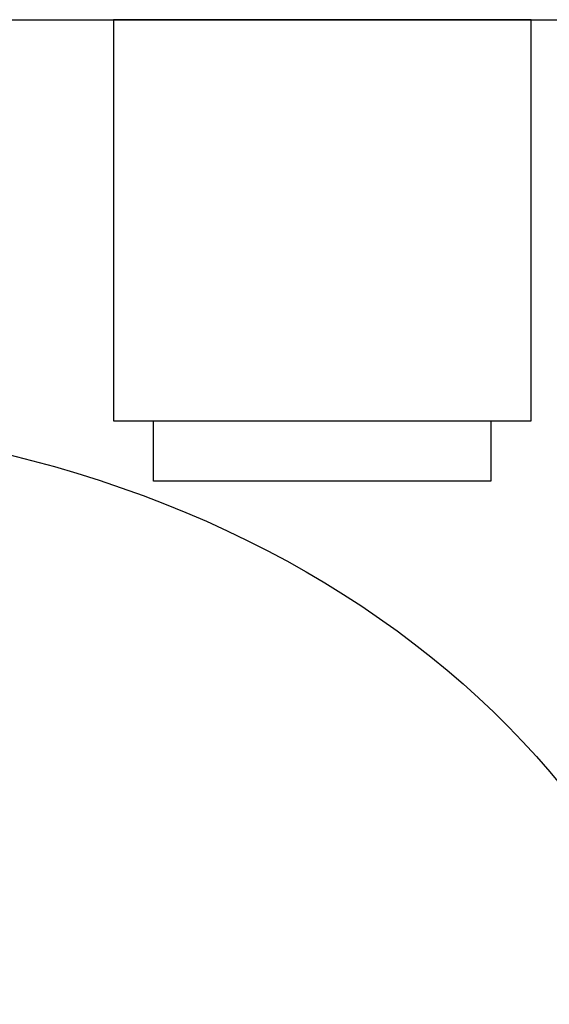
# Model space of a CAD drawing. Header units: millimetres. Extents: x 6161 to 8965, y -9035 to -5431.
# Tile 171 of 256: x 6821 to 6834, y -6593 to -6569. Entities that reach past the tile are written whole.
import ezdxf

# ---------------------------------------------------------------- set-up
doc = ezdxf.new("R2010")
doc.units = ezdxf.units.MM
doc.layers.add('Wyposazenie Wew - Urzadzenia Sanitarne', color=6, linetype='Continuous')
doc.layers.add('Ściany', color=7, linetype='Continuous')

# ---------------------------------------------------------------- blocks, each defined once
blk = doc.blocks.new('Modul_MOP')
blk.add_ellipse((0, -30), major_axis=(-25, 0), ratio=0.8, start_param=4.807479, end_param=10.900484)
blk = doc.blocks.new('MERIDA TOP-TOP')
blk.add_lwpolyline([(-5.2, 0), (-5.2, -10), (5.2, -10), (5.2, 0), (-5.2, 0)])
blk.add_lwpolyline([(-4.2, -10), (4.2, -10), (4.2, -11.5), (-4.2, -11.5)], close=True)

msp = doc.modelspace()

# ---------------------------------------------------------------- linework, layer by layer
at = {"layer": 'Wyposazenie Wew - Urzadzenia Sanitarne'}
msp.add_lwpolyline([(7013.833, -6623.817), (6518.833, -6623.817), (6518.833, -6568.817), (7013.833, -6568.817)], close=True, dxfattribs=at)
at = {"layer": 'Ściany'}
msp.add_lwpolyline([(6518.833, -6678.817), (6518.833, -6568.817), (7013.833, -6568.817), (7013.833, -6788.817)], dxfattribs=at)

# ---------------------------------------------------------------- block references
at = {"layer": 'Wyposazenie Wew - Urzadzenia Sanitarne', "xscale": -1}
msp.add_blockref('Modul_MOP', (6813.833, -6568.817), dxfattribs=at)
at = {"layer": 'Wyposazenie Wew - Urzadzenia Sanitarne'}
msp.add_blockref('MERIDA TOP-TOP', (6828.833, -6568.817), dxfattribs=at)

doc.saveas('drawing.dxf')
